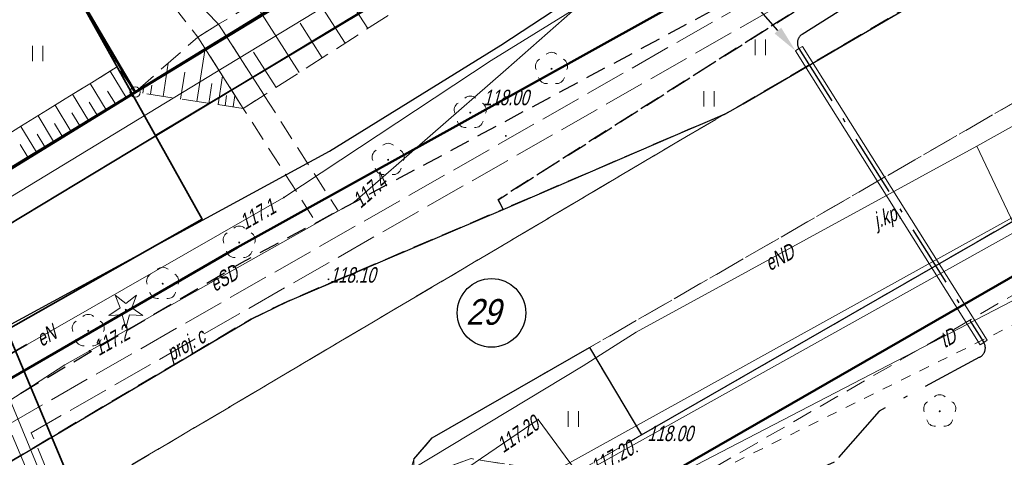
# Model space of a CAD drawing. Extents: x 7463256 to 7464485, y 5957341 to 5958260.
# Tile 159 of 256: x 7463839 to 7463886, y 5957726 to 5957747. Entities that reach past the tile are written whole.
import ezdxf
from ezdxf import colors
from ezdxf.entities.mleader import LeaderData, LeaderLine
from ezdxf.enums import TextEntityAlignment as Align
from ezdxf.math import Vec2, Vec3

# ---------------------------------------------------------------- set-up
doc = ezdxf.new("R2010")
doc.units = 0
doc.header["$MEASUREMENT"] = 0
for name, pattern in [('1.5_0.5', [2, 1.5, -0.5]), ('218-500', [1, 0.5, -0.5]), ('GAK', [5.2, 3, -1, 0.2, -1]), ('l219_500', [0]), ('mz1.0_0.5', [1.5, 1, -0.5]), ('mz1.25_0.5', [1.75, 1.25, -0.5]), ('mz2.0_0.5', [2.5, 2, -0.5])]:
    doc.linetypes.add(name, pattern=pattern)
doc.layers.get('0').update_dxf_attribs({"color": 2, "linetype": 'CONTINUOUS', "lineweight": 5})
for name, color, linetype in [('000 Inne (niezydentyfikowane)', 7, 'CONTINUOUS'), ('202-Punkt graniczny stabilizowany trwale', 7, 'CONTINUOUS'), ('203-Punkt załamania granicy działki nie stabilizowany', 7, 'CONTINUOUS'), ('218-Granica użytku', 7, 'CONTINUOUS'), ('219-Linia granicy', 7, 'CONTINUOUS'), ('@dzialki', 6, 'CONTINUOUS'), ('chodnik (powierzchnia)', 7, 'CONTINUOUS'), ('drzewo iglaste (punkt)', 7, 'CONTINUOUS'), ('drzewo liściaste (punkt)', 7, 'CONTINUOUS'), ('jezdnia (powierzchnia)', 7, 'CONTINUOUS'), ('jezdnia (powierzchnia)-Atr17', 7, 'CONTINUOUS'), ('krawężnik (linia)', 7, 'CONTINUOUS'), ('ogrodzenie trwałe (linia)', 7, 'CONTINUOUS'), ('przewód ciepłowniczy (linia)', 7, 'CONTINUOUS'), ('przewód ciepłowniczy - projektowany lub w budowie (linia) - ob. projektowany', 7, 'CONTINUOUS'), ('przewód ciepłowniczy - projektowany lub w budowie (linia) - ob. projektowany-Atr1', 7, 'CONTINUOUS'), ('przewód elektroenergetyczny (linia)', 7, 'CONTINUOUS'), ('przewód elektroenergetyczny (linia)-Atr1', 7, 'CONTINUOUS'), ('przewód gazowy (linia)', 7, 'CONTINUOUS'), ('przewód telekomunikacyjny (linia)', 7, 'CONTINUOUS'), ('przewód telekomunikacyjny (linia)-Atr1', 7, 'CONTINUOUS'), ('przewód wodociągowy (linia)', 7, 'CONTINUOUS'), ('punkt o określonej wysokości (sieć elektroenergetyczna)', 7, 'CONTINUOUS'), ('punkt o określonej wysokości (sieć elektroenergetyczna)-Atr2', 7, 'CONTINUOUS'), ('punkt o określonej wysokości (sieć gazowa)', 7, 'CONTINUOUS'), ('punkt o określonej wysokości (sieć gazowa)-Atr2', 7, 'CONTINUOUS'), ('punkt wysokościowy sztuczny', 7, 'CONTINUOUS'), ('punkt wysokościowy sztuczny-Atr2', 7, 'CONTINUOUS'), ('rura ochronna - przewód ciepłowniczy (linia)', 7, 'CONTINUOUS'), ('rura ochronna - przewód elektroenergetyczny (linia)', 7, 'CONTINUOUS'), ('schody w ciągu komunikacyjnym', 7, 'CONTINUOUS'), ('skarpa nieumocniona (powierzchnia)', 7, 'CONTINUOUS'), ('trawnik (powierzchnia)', 7, 'CONTINUOUS'), ('trawnik (powierzchnia) - symbol', 7, 'CONTINUOUS')]:
    doc.layers.add(name, color=color, linetype=linetype)
for name, color, linetype, lineweight in [('@proj.rury', 7, 'CONTINUOUS', 20), ('____proj LSN', 1, 'CONTINUOUS', 5), ('OBMBS-21-18876-opis proj', 1, 'CONTINUOUS', 18)]:
    doc.layers.add(name, color=color, linetype=linetype, lineweight=lineweight)
doc.styles.get("Standard").update_dxf_attribs({"font": 'txt', "width": 0.75})
doc.linetypes.add('902-500', pattern='A,3.75,0,[1,ksztalty.shx,S=0.5,R=0,X=0,Y=0],3.75', length=7.5)

# ---------------------------------------------------------------- blocks, each defined once
blk = doc.blocks.new('OP021')
at = {"linetype": 'Continuous', "lineweight": 13}
h = blk.add_hatch(color=0, dxfattribs=at)
edge = h.paths.add_edge_path()
edge.add_arc((0, 0), 0.05, 0, 360)
at = {"color": 0, "linetype": 'Continuous', "lineweight": 13}
for centre, start, end in [((0, 0.4), 49.272, 130.728), ((-0.38, 0.124), 121.308, 202.548), ((0.38, 0.124), 337.452, 58.692), ((-0.235, -0.324), 193.221, 274.871), ((0.235, -0.324), 265.129, 346.779)]:
    blk.add_arc(centre, 0.4, start, end, dxfattribs=at)
blk = doc.blocks.new('PW01')
at = {"linetype": 'Continuous', "lineweight": 13}
h = blk.add_hatch(color=0, dxfattribs=at)
edge = h.paths.add_edge_path()
edge.add_arc((0, 0), 0.045, 0, 360)
blk = doc.blocks.new('OP011')
at = {"linetype": 'Continuous', "lineweight": 13}
h = blk.add_hatch(color=0, dxfattribs=at)
edge = h.paths.add_edge_path()
edge.add_arc((0, 0), 0.05, 0, 360)
at = {"color": 0, "linetype": 'Continuous', "lineweight": 13}
for p, q in [((-0.283, 0.093), (-0.512, 0.706)), ((-0.512, 0.706), (0, 0.299)), ((0, 0.299), (0.512, 0.706)), ((0.512, 0.706), (0.283, 0.093)), ((-0.828, -0.268), (-0.283, 0.093)), ((0.283, 0.093), (0.828, -0.268)), ((-0.175, -0.24), (-0.828, -0.268)), ((0, -0.87), (-0.175, -0.24)), ((0.175, -0.24), (0, -0.87)), ((0.828, -0.268), (0.175, -0.24))]:
    blk.add_line(p, q, dxfattribs=at)
blk = doc.blocks.new('PW02')
at = {"linetype": 'Continuous', "lineweight": 13}
h = blk.add_hatch(color=0, dxfattribs=at)
edge = h.paths.add_edge_path()
edge.add_arc((0, 0), 0.045, 0, 360)
blk = doc.blocks.new('TU04')
at = {"color": 0, "linetype": 'Continuous', "lineweight": 13}
for p, q in [((0, 0), (0, 0.75)), ((0.5, 0), (0.5, 0.75))]:
    blk.add_line(p, q, dxfattribs=at)
blk = doc.blocks.new('202')
at = {"color": 0, "linetype": 'Continuous', "lineweight": 0}
blk.add_circle((0, 0), 0.25, dxfattribs=at)
blk = doc.blocks.new('203')
at = {"linetype": 'Continuous', "lineweight": 0}
h = blk.add_hatch(color=0, dxfattribs=at)
edge = h.paths.add_edge_path()
edge.add_arc((0, 0), 0.045, 0, 360)

msp = doc.modelspace()

# ---------------------------------------------------------------- linework, layer by layer
at = {"layer": '000 Inne (niezydentyfikowane)', "color": 7, "linetype": 'Continuous', "lineweight": 13}
for p, q in [((7463854.38, 5957746.2), (7463852.24, 5957749.54)), ((7463852.15, 5957744.77), (7463849.97, 5957748.17)), ((7463855.48, 5957746.91), (7463854.42, 5957748.56)), ((7463853.27, 5957745.49), (7463852.19, 5957747.17)), ((7463847.17, 5957743.36), (7463847.57, 5957745.94)), ((7463851.02, 5957744.04), (7463849.92, 5957745.76)), ((7463843.74, 5957743.56), (7463842.96, 5957744.84)), ((7463845.53, 5957743.61), (7463845.78, 5957745.22)), ((7463846.38, 5957743.48), (7463846.58, 5957744.79)), ((7463848.2, 5957743.21), (7463848.41, 5957744.61)), ((7463842.76, 5957742.96), (7463841.98, 5957744.23)), ((7463843.21, 5957743.24), (7463842.82, 5957743.87)), ((7463844.54, 5957743.76), (7463844.61, 5957744.2)), ((7463844.92, 5957743.71), (7463844.98, 5957744.15)), ((7463847.76, 5957743.27), (7463847.9, 5957744.23)), ((7463841.9, 5957742.44), (7463841.13, 5957743.71)), ((7463848.55, 5957743.15), (7463848.62, 5957743.66)), ((7463848.94, 5957743.1), (7463849.02, 5957743.66)), ((7463841.05, 5957741.92), (7463840.29, 5957743.19)), ((7463842.33, 5957742.7), (7463841.94, 5957743.33)), ((7463840.21, 5957741.41), (7463839.45, 5957742.67)), ((7463841.48, 5957742.18), (7463841.09, 5957742.81)), ((7463839.37, 5957740.9), (7463838.61, 5957742.15)), ((7463840.63, 5957741.67), (7463840.25, 5957742.3)), ((7463839.79, 5957741.16), (7463839.41, 5957741.78)), ((7463838.96, 5957740.65), (7463838.58, 5957741.27))]:
    msp.add_line(p, q, dxfattribs=at)
at = {"layer": '218-Granica użytku', "color": 3, "linetype": '218-500', "lineweight": 18, "flags": 128}
for points in [[(7463878.12, 5957764.69), (7463844.17, 5957743.82)], [(7463844.17, 5957743.82), (7463832.65, 5957736.81)], [(7463858.98, 5957718.77), (7463903.46, 5957740.69)]]:
    msp.add_lwpolyline(points, dxfattribs=at)
at = {"layer": '219-Linia granicy', "color": 3, "linetype": 'l219_500', "lineweight": 50, "flags": 128}
for points in [[(7463844.17, 5957743.82), (7463834.06, 5957760.96)], [(7463892.19, 5957760.17), (7463849.13, 5957736.27)], [(7463856.13, 5957751.17), (7463844.17, 5957743.82)], [(7463844.17, 5957743.82), (7463832.65, 5957736.81)], [(7463897.16, 5957740.8), (7463869.65, 5957724.98)], [(7463849.13, 5957736.27), (7463829.76, 5957725.08)]]:
    msp.add_lwpolyline(points, dxfattribs=at)
at = {"layer": '@dzialki', "lineweight": 30}
msp.add_circle((7463861.493, 5957733.092), 1.667, dxfattribs=at)
at = {"layer": '@proj.rury'}
for p, q in [((7463876.606, 5957746.039), (7463885.591, 5957731.759)), ((7463885.252, 5957731.546), (7463885.421, 5957731.652)), ((7463885.591, 5957731.759), (7463885.421, 5957731.652))]:
    msp.add_line(p, q, dxfattribs=at)
at = {"layer": 'chodnik (powierzchnia)', "color": 7, "linetype": 'mz1.0_0.5', "lineweight": 30, "flags": 128}
msp.add_lwpolyline([(7463980.9, 5957809.69), (7463980.23, 5957808.11), (7463978.66, 5957805.82), (7463958.13, 5957793.13), (7463953.95, 5957792.78), (7463879.53, 5957749.82), (7463872.55, 5957745.41), (7463861.81, 5957738.59), (7463862.06, 5957738.12), (7463851.57, 5957733.65), (7463849.81, 5957732.79), (7463833.84, 5957723.34), (7463832.72, 5957722.31), (7463825.06, 5957713.31), (7463824, 5957712.35), (7463820.3, 5957711.85), (7463819.59, 5957711.95), (7463818.22, 5957712.22), (7463818.86, 5957712.81), (7463817.86, 5957713.96), (7463818.82, 5957714.84), (7463820.15, 5957713.47), (7463821.23, 5957713.2), (7463821.75, 5957713.23), (7463824.07, 5957715.42), (7463832.99, 5957725.87), (7463849.35, 5957735.54), (7463879.82, 5957751.85), (7463954.24, 5957794.8), (7463957.3, 5957795.12)], close=True, dxfattribs=at)
at = {"layer": 'chodnik (powierzchnia)', "color": 7, "linetype": 'mz1.0_0.5', "lineweight": 18, "flags": 128}
for points in [[(7463897.94, 5957737.32), (7463895.06, 5957738.69), (7463867.07, 5957722.55), (7463865.02, 5957722.78), (7463861.53, 5957720.76), (7463859.76, 5957721.99), (7463858.71, 5957722.98), (7463858.08, 5957724.08), (7463857.99, 5957724.31), (7463857.91, 5957724.54), (7463857.85, 5957724.77), (7463857.8, 5957725.01), (7463857.79, 5957725.06), (7463860.5, 5957726.01), (7463865.44, 5957725.23), (7463868.79, 5957727.16), (7463908.13, 5957749.81), (7463908.16, 5957752.55), (7463910.63, 5957754.01), (7463911.87, 5957752.81), (7463913.12, 5957750.74), (7463912.16, 5957750.19), (7463910.29, 5957749.11), (7463910.21, 5957747.42), (7463900.62, 5957741.88), (7463900.92, 5957741.37), (7463899.52, 5957740.6)], [(7463846.58, 5957748.79), (7463848.23, 5957747.12), (7463847.22, 5957746.48), (7463843.67, 5957751.08), (7463844.73, 5957751.84)], [(7463854.04, 5957738.05), (7463852.97, 5957737.48), (7463849.43, 5957743.02), (7463850.44, 5957743.67)]]:
    msp.add_lwpolyline(points, close=True, dxfattribs=at)
at = {"layer": 'jezdnia (powierzchnia)', "color": 7, "linetype": '1.5_0.5', "lineweight": 18, "flags": 128}
for points in [[(7464435.78, 5957969.39), (7464432.43, 5957972.86), (7464429.42, 5957974.41), (7464426.04, 5957975.11), (7464423.57, 5957975.29), (7464415.47, 5957975.65), (7464371.24, 5957977.61), (7464365.3, 5957977.72), (7464358.84, 5957977.54), (7464346.65, 5957976.28), (7464334.12, 5957974.86), (7464314.08, 5957972.37), (7464311.27, 5957971.79), (7464308.65, 5957970.79), (7464306.54, 5957969.49), (7464304.63, 5957967.74), (7464302.38, 5957964.84), (7464301.74, 5957963.57), (7464301.19, 5957962.16), (7464300.69, 5957960.13), (7464300.42, 5957957.35), (7464300.44, 5957956.63), (7464301.34, 5957947.07), (7464297.39, 5957932.65), (7464296.35, 5957938.67), (7464295.41, 5957944.67), (7464295.17, 5957946.64), (7464294.07, 5957955.56), (7464293.61, 5957956.95), (7464292.71, 5957958.8), (7464291.04, 5957961.16), (7464288.7, 5957963.43), (7464286.48, 5957964.87), (7464282.67, 5957966.24), (7464279.68, 5957966.6), (7464275.55, 5957966.1), (7464272.53, 5957965.24), (7464268.15, 5957963.7), (7464261.6, 5957961.09), (7464256.13, 5957958.63), (7464254.19, 5957957.73), (7464203.13, 5957927.95), (7464201.44, 5957926.95), (7464180.61, 5957914.62), (7464165.37, 5957905.54), (7464161.93, 5957903.53), (7464100.25, 5957867.28), (7464064.71, 5957846.22), (7464055.2, 5957840.55), (7464053.84, 5957839.49), (7464052.69, 5957837.84), (7464051.91, 5957836.3), (7464051.31, 5957834.34), (7464051.05, 5957832.31), (7464051.31, 5957830.32), (7464051.63, 5957829.49), (7464053.32, 5957826.48), (7464047.06, 5957824.65), (7464046.37, 5957825.86), (7464044.81, 5957827.52), (7464043.6, 5957828.27), (7464042.09, 5957829.03), (7464040.11, 5957829.49), (7464038.12, 5957829.49), (7464036.05, 5957829.05), (7464034.47, 5957828.33), (7463990.77, 5957802.57), (7463984.67, 5957799.1), (7463963.97, 5957788.11), (7463953.9, 5957782.45), (7463916.77, 5957760.61), (7463915.43, 5957759.41), (7463915.19, 5957759.06), (7463914.98, 5957758.7), (7463914.81, 5957758.32), (7463914.66, 5957757.92), (7463914.55, 5957757.51), (7463914.48, 5957757.1), (7463914.44, 5957756.68), (7463914.43, 5957756.26), (7463914.83, 5957754.63), (7463915.69, 5957753.07), (7463915.97, 5957752.41), (7463916.13, 5957752.13), (7463917.59, 5957749.55), (7463915.13, 5957748.12), (7463913.12, 5957750.74), (7463911.87, 5957752.81), (7463910.63, 5957754.01), (7463910.25, 5957754.23), (7463909.85, 5957754.42), (7463909.44, 5957754.57), (7463909.02, 5957754.68), (7463908.58, 5957754.76), (7463908.15, 5957754.79), (7463907.71, 5957754.78), (7463907.27, 5957754.73), (7463905.57, 5957754.08), (7463866.26, 5957731.41), (7463858.61, 5957727.02), (7463857.72, 5957725.98), (7463855.16, 5957717.14), (7463854.76, 5957719.2), (7463853.89, 5957720.78), (7463852.79, 5957721.69), (7463851.14, 5957722.42), (7463850.42, 5957722.32), (7463846.1, 5957719.79), (7463840.56, 5957716.65), (7463836.11, 5957713.89), (7463831.61, 5957710.47), (7463828.31, 5957707.66), (7463822.22, 5957701.89), (7463817.3, 5957696.82), (7463812.7, 5957691.61), (7463812.45, 5957691.34), (7463806.98, 5957684.37), (7463803.64, 5957679.75), (7463801.45, 5957676.28), (7463793.55, 5957663.48), (7463792.86, 5957661.7), (7463792.97, 5957659.75), (7463793.77, 5957657.97), (7463795.13, 5957656.54), (7463794.29, 5957652.43), (7463792.69, 5957652.63), (7463790.95, 5957652.54), (7463789.5, 5957652.32), (7463787.98, 5957651.93), (7463786.22, 5957650.98), (7463785.18, 5957649.81), (7463783.63, 5957647.28), (7463741.4, 5957578.12), (7463740.09, 5957575.93), (7463739.68, 5957574.67), (7463739.8, 5957572.76), (7463740.25, 5957571.39), (7463740.85, 5957570.49), (7463741.87, 5957569.43), (7463743.26, 5957568.37), (7463741.42, 5957565.08), (7463740.12, 5957565.67), (7463738.77, 5957566.02), (7463737.29, 5957566.06), (7463735.98, 5957565.85), (7463734.34, 5957565.14), (7463733.02, 5957564.22), (7463732.29, 5957563.18), (7463701.08, 5957512.16), (7463700.31, 5957510.77), (7463700.32, 5957510.77), (7463696.94, 5957505.36), (7463687.39, 5957489.52), (7463687.14, 5957489.11), (7463686.89, 5957488.7), (7463686.65, 5957488.29), (7463686.42, 5957487.87), (7463686.19, 5957487.45), (7463685.97, 5957487.02), (7463685.76, 5957486.59), (7463685.55, 5957486.16), (7463685.35, 5957485.73), (7463685.15, 5957485.29), (7463684.96, 5957484.85), (7463684.77, 5957484.4), (7463684.58, 5957483.96), (7463684.39, 5957483.51), (7463684.21, 5957483.06), (7463684.03, 5957482.61), (7463683.85, 5957482.17), (7463683.67, 5957481.72), (7463683.5, 5957481.27), (7463683.32, 5957480.81), (7463683.15, 5957480.36), (7463682.98, 5957479.91), (7463682.81, 5957479.45), (7463682.65, 5957479), (7463682.49, 5957478.54), (7463682.32, 5957478.08), (7463682.17, 5957477.62), (7463682.01, 5957477.15), (7463681.86, 5957476.69), (7463681.71, 5957476.22), (7463681.56, 5957475.76), (7463681.41, 5957475.29), (7463681.27, 5957474.82), (7463681.13, 5957474.35), (7463681, 5957473.88), (7463680.87, 5957473.41), (7463680.74, 5957472.94), (7463680.61, 5957472.47), (7463680.48, 5957471.99), (7463680.36, 5957471.52), (7463680.25, 5957471.05), (7463680.13, 5957470.57), (7463680.02, 5957470.09), (7463679.91, 5957469.61), (7463679.81, 5957469.12), (7463679.71, 5957468.64), (7463679.61, 5957468.16), (7463679.52, 5957467.67), (7463679.42, 5957467.19), (7463679.33, 5957466.7), (7463679.25, 5957466.22), (7463679.16, 5957465.73), (7463679.08, 5957465.25), (7463679, 5957464.76), (7463678.93, 5957464.27), (7463678.85, 5957463.78), (7463678.78, 5957463.28), (7463678.72, 5957462.79), (7463678.65, 5957462.3), (7463678.59, 5957461.81), (7463678.53, 5957461.31), (7463678.47, 5957460.82), (7463678.42, 5957460.33), (7463678.36, 5957459.83), (7463678.31, 5957459.34), (7463678.26, 5957458.84), (7463678.22, 5957458.35), (7463678.17, 5957457.85), (7463678.13, 5957457.36), (7463678.09, 5957456.86), (7463678.05, 5957456.37), (7463678.02, 5957455.87), (7463677.99, 5957455.41), (7463677.96, 5957454.94), (7463677.93, 5957454.48), (7463677.91, 5957454.01), (7463677.89, 5957453.55), (7463677.87, 5957453.08), (7463677.86, 5957452.62), (7463677.85, 5957452.15), (7463677.84, 5957451.69), (7463677.84, 5957451.22), (7463677.84, 5957450.76), (7463677.85, 5957450.29), (7463677.86, 5957449.83), (7463677.87, 5957449.36), (7463670.59, 5957467.12), (7463670.68, 5957467.58), (7463670.78, 5957468.04), (7463670.89, 5957468.5), (7463670.99, 5957468.96), (7463671.11, 5957469.42), (7463671.22, 5957469.87), (7463671.34, 5957470.33), (7463671.46, 5957470.78), (7463671.59, 5957471.24), (7463671.72, 5957471.69), (7463671.86, 5957472.14), (7463672, 5957472.59), (7463672.14, 5957473.04), (7463673.46, 5957477.28), (7463673.58, 5957477.76), (7463673.68, 5957478.24), (7463673.77, 5957478.73), (7463673.84, 5957479.22), (7463673.89, 5957479.71), (7463673.93, 5957480.2), (7463673.95, 5957480.7), (7463673.95, 5957481.19), (7463673.93, 5957481.63), (7463673.91, 5957482.08), (7463673.86, 5957482.52), (7463673.81, 5957482.96), (7463673.74, 5957483.4), (7463673.66, 5957483.84), (7463673.57, 5957484.28), (7463673.47, 5957484.71), (7463673.35, 5957485.14), (7463673.2, 5957485.61), (7463673.02, 5957486.08), (7463672.82, 5957486.54), (7463672.6, 5957486.99), (7463672.36, 5957487.42), (7463672.1, 5957487.85), (7463671.82, 5957488.26), (7463671.52, 5957488.66), (7463671.25, 5957489.02), (7463670.95, 5957489.36), (7463670.64, 5957489.68), (7463670.3, 5957489.97), (7463669.95, 5957490.25), (7463669.57, 5957490.5), (7463669.19, 5957490.73), (7463668.78, 5957490.93), (7463668.37, 5957491.1), (7463667.96, 5957491.31), (7463667.54, 5957491.51), (7463667.12, 5957491.7), (7463666.7, 5957491.89), (7463666.27, 5957492.06), (7463665.84, 5957492.23), (7463665.41, 5957492.38), (7463664.97, 5957492.53), (7463642.84, 5957508.24), (7463669.89, 5957497.69), (7463670.31, 5957497.52), (7463670.74, 5957497.36), (7463671.18, 5957497.22), (7463671.62, 5957497.11), (7463672.07, 5957497.01), (7463672.52, 5957496.93), (7463672.97, 5957496.87), (7463673.43, 5957496.83), (7463673.89, 5957496.8), (7463674.34, 5957496.8), (7463674.8, 5957496.82), (7463675.3, 5957496.85), (7463675.79, 5957496.9), (7463676.29, 5957496.96), (7463676.78, 5957497.02), (7463677.27, 5957497.1), (7463677.76, 5957497.19), (7463678.25, 5957497.29), (7463678.74, 5957497.4), (7463679.22, 5957497.52), (7463679.7, 5957497.65), (7463680.18, 5957497.79), (7463680.66, 5957497.94), (7463681.12, 5957498.11), (7463681.59, 5957498.29), (7463682.05, 5957498.49), (7463682.49, 5957498.71), (7463682.94, 5957498.94), (7463683.37, 5957499.19), (7463683.81, 5957499.43), (7463684.24, 5957499.68), (7463684.65, 5957499.96), (7463685.06, 5957500.25), (7463685.45, 5957500.55), (7463685.83, 5957500.88), (7463686.2, 5957501.21), (7463686.55, 5957501.56), (7463686.89, 5957501.93), (7463688.47, 5957503.86), (7463689.58, 5957505.52), (7463695.05, 5957514.51), (7463697.35, 5957517.63), (7463699.52, 5957521.26), (7463701.68, 5957524.9), (7463703.98, 5957528.54), (7463706.45, 5957532.61), (7463709.76, 5957538.71), (7463712.45, 5957543.07), (7463719.87, 5957554.72), (7463722.1, 5957558.36), (7463724.25, 5957562.41), (7463732.9, 5957576.65), (7463767.27, 5957632.9), (7463796.54, 5957680.74), (7463799.31, 5957684.89), (7463802.28, 5957688.92), (7463805.13, 5957692.62), (7463808.07, 5957696.14), (7463812, 5957700.58), (7463813.05, 5957701.59), (7463815.17, 5957703.91), (7463818.63, 5957707.32), (7463821.81, 5957710.38), (7463824, 5957712.35), (7463825.06, 5957713.31), (7463827.47, 5957715.22), (7463831.55, 5957718.14), (7463834.51, 5957720.09), (7463871.58, 5957742.02), (7463872.84, 5957742.74), (7463873.73, 5957743.25), (7463884.95, 5957749.82), (7463947.94, 5957787.04), (7463958.13, 5957793.13), (7463978.66, 5957805.82), (7463992.86, 5957814.5), (7464021.02, 5957831.03), (7464036.35, 5957840.19), (7464045.52, 5957845.62), (7464072.76, 5957861.89), (7464098.08, 5957876.78), (7464143.2, 5957903.29), (7464143.83, 5957904.35), (7464144.42, 5957906.04), (7464144.87, 5957907.87), (7464144.93, 5957908.37), (7464145, 5957909.96), (7464144.74, 5957911.42), (7464152.37, 5957912.8), (7464152.74, 5957912.55), (7464154.03, 5957911.87), (7464155.59, 5957911.35), (7464156.76, 5957911.33), (7464160.57, 5957913.58), (7464192.28, 5957932.28), (7464213.7, 5957945.07), (7464214.43, 5957945.48), (7464238.65, 5957959.71), (7464249.15, 5957965.6), (7464251.26, 5957966.66), (7464253.69, 5957967.84), (7464257.35, 5957969.46), (7464261.98, 5957971.33), (7464263.31, 5957972), (7464273.13, 5957975.13), (7464277.92, 5957976.24), (7464280.42, 5957977.04), (7464282.71, 5957978.14), (7464285.69, 5957980.47), (7464287.52, 5957982.76), (7464288.9, 5957985.47), (7464289.81, 5957990.22), (7464289.57, 5957993.19), (7464288.87, 5958000.11), (7464295.35, 5958000.29), (7464295.83, 5957995.88), (7464296.53, 5957992.32), (7464297.86, 5957989.04), (7464299.36, 5957986.74), (7464301.71, 5957984.36), (7464305.3, 5957982.36), (7464307.82, 5957981.66), (7464311.17, 5957981.45), (7464364.74, 5957987.95), (7464391.32, 5957991.11), (7464398.1, 5957991.95), (7464414.27, 5957994.02), (7464414.84, 5957994.09), (7464425.44, 5957995.47), (7464427.97, 5957995.83), (7464434.5, 5957997.95), (7464434.9, 5957998.22), (7464435.3, 5957998.5), (7464435.68, 5957998.8), (7464436.05, 5957999.11), (7464436.4, 5957999.44), (7464436.74, 5957999.78), (7464437.07, 5958000.13), (7464437.39, 5958000.5), (7464437.69, 5958000.88), (7464437.97, 5958001.27), (7464438.24, 5958001.67), (7464438.49, 5958002.08), (7464438.73, 5958002.5), (7464438.95, 5958002.94), (7464439.15, 5958003.37), (7464439.33, 5958003.82), (7464439.5, 5958004.28), (7464439.65, 5958004.74), (7464439.78, 5958005.2), (7464439.89, 5958005.67), (7464439.98, 5958006.15), (7464440.05, 5958006.62), (7464440.11, 5958007.1), (7464440.14, 5958007.59), (7464440.16, 5958008.07), (7464437.87, 5957962.55), (7464436.62, 5957968.02)], [(7463905.57, 5957754.08), (7463908.07, 5957749.75), (7463868.79, 5957727.16), (7463866.26, 5957731.41)], [(7463827.47, 5957715.22), (7463825.06, 5957713.31), (7463832.72, 5957722.31), (7463833.84, 5957723.34), (7463849.81, 5957732.79), (7463851.57, 5957733.65), (7463862.06, 5957738.12), (7463871.04, 5957741.98), (7463872.84, 5957742.74), (7463871.58, 5957742.02), (7463834.51, 5957720.09), (7463831.55, 5957718.14)]]:
    msp.add_lwpolyline(points, close=True, dxfattribs=at)
at = {"layer": 'krawężnik (linia)', "color": 7, "linetype": 'Continuous', "lineweight": 25, "flags": 128}
for points in [[(7463872.84, 5957742.74), (7463873.73, 5957743.25), (7463884.95, 5957749.82), (7463947.94, 5957787.04), (7463958.13, 5957793.13), (7463978.66, 5957805.82)], [(7463866.26, 5957731.41), (7463868.79, 5957727.16), (7463908.07, 5957749.75), (7463905.57, 5957754.08)], [(7463862.06, 5957738.12), (7463871.04, 5957741.98), (7463872.84, 5957742.74)], [(7463824, 5957712.35), (7463825.06, 5957713.31), (7463832.72, 5957722.31), (7463833.84, 5957723.34), (7463849.81, 5957732.79), (7463851.57, 5957733.65), (7463862.06, 5957738.12)], [(7463857.72, 5957725.98), (7463858.61, 5957727.02), (7463866.26, 5957731.41)]]:
    msp.add_lwpolyline(points, dxfattribs=at)
at = {"layer": 'ogrodzenie trwałe (linia)', "color": 7, "linetype": '902-500', "lineweight": 35, "flags": 128}
for points in [[(7463906.5, 5957780.62), (7463880.05, 5957762.56), (7463845.16, 5957741.71)], [(7463815.68, 5957749.95), (7463834.18, 5957761.35), (7463847.43, 5957737.65), (7463819.87, 5957722.03), (7463816.68, 5957722.82), (7463815.56, 5957723.89), (7463802.77, 5957736.36), (7463803.45, 5957743.14)]]:
    msp.add_lwpolyline(points, dxfattribs=at)
at = {"layer": 'przewód ciepłowniczy (linia)', "color": 212, "linetype": 'Continuous', "lineweight": 18, "flags": 128}
msp.add_lwpolyline([(7463816.56, 5957665.9), (7463826.55, 5957684.75), (7463827.81, 5957686.54), (7463829.03, 5957688.29), (7463831.47, 5957690.7), (7463833.36, 5957692.67), (7463843.59, 5957703.54), (7463847.04, 5957707.24), (7463843.22, 5957716.52), (7463839.44, 5957725.6), (7463836.79, 5957731.99), (7463834.8, 5957736.72), (7463848.12, 5957744.81), (7463859.19, 5957751.53), (7463869.76, 5957757.96), (7463886.77, 5957768.01), (7463883.56, 5957773.97), (7463892.68, 5957779.24), (7463896.07, 5957773.43), (7463914.01, 5957783.57)], dxfattribs=at)
at = {"layer": 'przewód ciepłowniczy - projektowany lub w budowie (linia) - ob. projektowany', "color": 212, "linetype": 'mz2.0_0.5', "lineweight": 18, "flags": 128}
for points in [[(7463827.45, 5957686.81), (7463846.51, 5957707.33), (7463837.98, 5957727.66), (7463921.05, 5957775.08), (7463942.95, 5957787.9), (7463968.43, 5957803.38), (7463962.63, 5957813.37), (7463990.1, 5957829.4), (7463996.25, 5957818.66), (7464026.15, 5957837.03), (7464036.53, 5957843.58), (7464048.34, 5957851.03), (7464051.52, 5957852.92), (7464069.07, 5957863.22), (7464072.1, 5957864.8), (7464075.65, 5957866.88), (7464079.8, 5957868.9), (7464096.3, 5957878.8), (7464114.52, 5957889.73), (7464110.7, 5957895.89), (7464137.6, 5957910.6), (7464169.07, 5957928.77), (7464165.42, 5957934.93), (7464175.2, 5957940.28), (7464178.92, 5957933.88), (7464207.9, 5957951.17), (7464220.7, 5957958.86), (7464224.58, 5957961.12), (7464228.92, 5957963.56), (7464232.65, 5957965.56), (7464236.86, 5957967.74), (7464243.8, 5957971.13), (7464248.79, 5957973.41), (7464251.98, 5957974.81), (7464257.04, 5957976.93), (7464262.4, 5957979.02)], [(7463828.18, 5957686.27), (7463847.57, 5957707.15), (7463839.12, 5957727.27), (7463921.5, 5957774.3), (7463943.41, 5957787.13), (7463969.65, 5957803.07), (7463963.86, 5957813.04), (7463989.77, 5957828.16), (7463995.93, 5957817.4), (7464026.63, 5957836.27), (7464046.58, 5957848.86), (7464051.98, 5957852.14), (7464069.5, 5957862.44), (7464072.54, 5957864.01), (7464076.07, 5957866.09), (7464080.23, 5957868.1), (7464099.97, 5957879.95), (7464115.76, 5957889.43), (7464111.96, 5957895.55), (7464138.04, 5957909.82), (7464163.77, 5957924.67), (7464170.31, 5957928.45), (7464166.67, 5957934.59), (7464174.87, 5957939.07), (7464178.6, 5957932.64), (7464202.44, 5957946.87), (7464216.91, 5957955.5), (7464219.67, 5957957.19), (7464222.67, 5957958.98), (7464226.35, 5957961.09), (7464229.83, 5957963.03), (7464233.13, 5957964.8), (7464240.24, 5957968.41), (7464245.86, 5957971.1), (7464249.49, 5957972.74), (7464256.37, 5957975.68), (7464262.76, 5957978.18)]]:
    msp.add_lwpolyline(points, dxfattribs=at)
at = {"layer": 'przewód elektroenergetyczny (linia)', "color": 1, "linetype": 'Continuous', "lineweight": 18, "flags": 128}
for points in [[(7463784.25, 5957663.85), (7463788.88, 5957671.22), (7463800.25, 5957688.56), (7463805.05, 5957694.23), (7463825.11, 5957718.69), (7463830.32, 5957723.92), (7463832.35, 5957725.2), (7463835.29, 5957727.04), (7463840.76, 5957730.57), (7463854.83, 5957738.48), (7463862.19, 5957744.9), (7463869.88, 5957751.68), (7463874.03, 5957754.71), (7463877.47, 5957757.09), (7463889.48, 5957763.99), (7463905.46, 5957773.78), (7463921.52, 5957783.6), (7463924.36, 5957785.61), (7463931.77, 5957790.66), (7463934.27, 5957792.4), (7463940.57, 5957795.91), (7463943.95, 5957798.07)], [(7463885.08, 5957741.19), (7463906.43, 5957753.11), (7463916.04, 5957758.88), (7463931.74, 5957768.12), (7463943.52, 5957775.23)], [(7463824.458, 5957760.202), (7463824.7, 5957759.75), (7463825.19, 5957758.51), (7463817.46, 5957753.88), (7463816.73, 5957753.46), (7463815.71, 5957752.92), (7463807.79, 5957747.43), (7463805.61, 5957745.86), (7463797.54, 5957739.36), (7463797.83, 5957737.82), (7463800.85, 5957734.34), (7463801.56, 5957733.5), (7463806.14, 5957728.73), (7463816.57, 5957718.54), (7463817.7, 5957719.11), (7463818.42, 5957719.58), (7463821.09, 5957721.67), (7463823.69, 5957722.78), (7463825.2, 5957723.61), (7463827.94, 5957725.27), (7463851.4, 5957738.7), (7463861.48, 5957745.36), (7463872.26, 5957752.02), (7463887.57, 5957761.53)], [(7463797.11, 5957666.92), (7463799.75, 5957671.12), (7463806.6, 5957682.01), (7463807.73, 5957683.37), (7463818.92, 5957697.19), (7463826.73, 5957705.36), (7463831.58, 5957708.15), (7463832.35, 5957708.77), (7463834.37, 5957710.4), (7463847.67, 5957720.1), (7463853.12, 5957722.78), (7463865.95, 5957730.52), (7463868.53, 5957732.15), (7463885.08, 5957741.19), (7463887.91, 5957735.25)]]:
    msp.add_lwpolyline(points, dxfattribs=at)
at = {"layer": 'przewód gazowy (linia)', "color": 40, "linetype": 'Continuous', "lineweight": 18, "flags": 128}
msp.add_lwpolyline([(7463800.07, 5957663.02), (7463808.47, 5957678.19), (7463812.16, 5957684.6), (7463819.21, 5957696.88), (7463820.52, 5957697.94), (7463831.23, 5957705.33), (7463832.35, 5957705.98), (7463833.86, 5957706.85), (7463841.74, 5957712.62), (7463847, 5957716.48), (7463853.12, 5957720.65), (7463857.94, 5957723.94), (7463863.76, 5957727.91), (7463865.75, 5957725.21), (7463893.94, 5957740.93), (7463895.85, 5957741.99), (7463900.71, 5957744.68)], dxfattribs=at)
at = {"layer": 'przewód telekomunikacyjny (linia)', "color": 30, "linetype": 'Continuous', "lineweight": 18, "flags": 128}
for points in [[(7463807.91, 5957656.58), (7463815.52, 5957671.75), (7463822.16, 5957684.99), (7463832.03, 5957695.92), (7463832.35, 5957696.28), (7463834.9, 5957699.17), (7463844.9, 5957710.16), (7463848.08, 5957713.21), (7463853.04, 5957716.14), (7463873.08, 5957726.55), (7463889.35, 5957734.99), (7463909.34, 5957745.6), (7463917.85, 5957749.99), (7463923.65, 5957753.01), (7463922.85, 5957761.06), (7463927.16, 5957763.19), (7463934.93, 5957767.49), (7463950.59, 5957776.24)], [(7463873.08, 5957726.55), (7463889.35, 5957734.99)], [(7463873.08, 5957726.55), (7463889.35, 5957734.99)]]:
    msp.add_lwpolyline(points, dxfattribs=at)
at = {"layer": 'przewód wodociągowy (linia)', "color": 5, "linetype": 'Continuous', "lineweight": 18, "flags": 128}
msp.add_lwpolyline([(7463964, 5957781.38), (7463955.11, 5957774.98), (7463933.24, 5957762.41), (7463921.23, 5957756.79), (7463878.51, 5957733.13), (7463838.08, 5957710.75), (7463832.78, 5957706.58), (7463819.45, 5957696.12), (7463815.22, 5957688.7), (7463810.31, 5957679.84), (7463805.46, 5957671.29), (7463798.02, 5957658.16), (7463792.73, 5957648.66), (7463790.3, 5957644.69), (7463783.18, 5957631.86), (7463775.69, 5957618.66), (7463769.06, 5957607.08), (7463761.51, 5957593.92), (7463753.17, 5957579.07), (7463752.48, 5957577.83)], dxfattribs=at)
at = {"layer": 'rura ochronna - przewód ciepłowniczy (linia)', "color": 212, "linetype": 'Continuous', "lineweight": 35, "flags": 128}
for points in [[(7463815.81, 5957666.93), (7463825.58, 5957685.32), (7463827.98, 5957688.9), (7463831.41, 5957692.27), (7463832.35, 5957693.26), (7463833.15, 5957694.1), (7463845.69, 5957707.29), (7463838.43, 5957724.96), (7463833.42, 5957737.17), (7463844.58, 5957744.02), (7463866.71, 5957757.48), (7463885.18, 5957768.2), (7463881.95, 5957774.3), (7463893.09, 5957780.79), (7463896.57, 5957774.95), (7463920.87, 5957788.77), (7463922.57, 5957790.3), (7463924.77, 5957791.24), (7463940.48, 5957800.73), (7463953.7, 5957808.78)], [(7463956.66, 5957807.79), (7463937.74, 5957796.83), (7463925.6, 5957789.77), (7463923.56, 5957788.86), (7463921.57, 5957787.5), (7463920.17, 5957785.67), (7463914.68, 5957782.64), (7463895.57, 5957771.9), (7463892.27, 5957777.69), (7463885.17, 5957773.63), (7463888.35, 5957767.82), (7463872.8, 5957758.43), (7463851.65, 5957745.59), (7463836.17, 5957736.26), (7463837.83, 5957732.48), (7463844.33, 5957717.03), (7463848.39, 5957707.18), (7463844.27, 5957702.72), (7463833.56, 5957691.23), (7463832.35, 5957689.97), (7463831.53, 5957689.12), (7463830.08, 5957687.68), (7463827.51, 5957684.17), (7463817.32, 5957664.87)]]:
    msp.add_lwpolyline(points, dxfattribs=at)
at = {"layer": 'rura ochronna - przewód elektroenergetyczny (linia)', "color": 6, "linetype": 'Continuous', "lineweight": 30}
msp.add_lwpolyline([(7463788.06, 5957667.97), (7463789.67, 5957670.34), (7463788.95, 5957670.98), (7463787.97, 5957670.39), (7463788, 5957668.97), (7463787.04, 5957668.3), (7463786.6, 5957669), (7463787.69, 5957671.01), (7463789.2, 5957671.96), (7463797.35, 5957686.34), (7463807.57, 5957704.32), (7463811.26, 5957709.26), (7463811.26, 5957709.26), (7463813.24, 5957710.54), (7463828.18, 5957724.48), (7463831.63, 5957727.75), (7463832.35, 5957728.36), (7463835.71, 5957731.23), (7463853.62, 5957740.94), (7463861.95, 5957746.1), (7463871.6, 5957752.44), (7463884.44, 5957760.87), (7463892.53, 5957766.21)], dxfattribs=at)
at = {"layer": 'rura ochronna - przewód elektroenergetyczny (linia)', "color": 1, "linetype": 'Continuous', "lineweight": 35, "flags": 128}
msp.add_lwpolyline([(7463836.56, 5957730.21), (7463838.91, 5957731.55)], dxfattribs=at)
at = {"layer": 'schody w ciągu komunikacyjnym', "color": 7, "linetype": 'Continuous', "lineweight": 18, "flags": 128}
msp.add_lwpolyline([(7463850.44, 5957743.67), (7463849.43, 5957743.02), (7463847.22, 5957746.48), (7463848.23, 5957747.12)], close=True, dxfattribs=at)
msp.add_lwpolyline([(7463850.44, 5957743.67), (7463849.43, 5957743.02), (7463847.22, 5957746.48), (7463848.23, 5957747.12)], close=True, dxfattribs=at)
for points in [[(7463848.165, 5957745.001), (7463848.164, 5957745.003)], [(7463848.972, 5957743.737), (7463848.971, 5957743.738)]]:
    msp.add_lwpolyline(points, dxfattribs=at)
at = {"layer": 'skarpa nieumocniona (powierzchnia)', "color": 7, "linetype": 'mz1.25_0.5', "lineweight": 18, "flags": 128}
for points in [[(7463875, 5957762.17), (7463876.6, 5957760.47), (7463850.44, 5957743.67), (7463848.23, 5957747.12), (7463874.33, 5957762.87)], [(7463849.43, 5957743.02), (7463844.17, 5957743.82), (7463847.22, 5957746.48)], [(7463844.17, 5957743.82), (7463832.65, 5957736.81), (7463835.28, 5957730.72), (7463819.87, 5957722.03), (7463816.68, 5957722.82), (7463818.77, 5957723.32), (7463833.55, 5957731.64), (7463831.85, 5957737.98), (7463843.32, 5957745.06)]]:
    msp.add_lwpolyline(points, close=True, dxfattribs=at)
at = {"layer": 'trawnik (powierzchnia)', "color": 7, "linetype": 'mz1.0_0.5', "lineweight": 30, "flags": 128}
msp.add_lwpolyline([(7463947.94, 5957787.04), (7463884.95, 5957749.82), (7463873.73, 5957743.25), (7463872.84, 5957742.74), (7463871.04, 5957741.98), (7463862.06, 5957738.12), (7463861.81, 5957738.59), (7463872.55, 5957745.41), (7463879.53, 5957749.82), (7463953.95, 5957792.78), (7463958.13, 5957793.13)], close=True, dxfattribs=at)
at = {"layer": 'trawnik (powierzchnia)', "color": 7, "linetype": 'mz1.0_0.5', "lineweight": 18, "flags": 128}
for points in [[(7463843.32, 5957745.06), (7463831.85, 5957737.98), (7463833.55, 5957731.64), (7463818.77, 5957723.32), (7463816.68, 5957722.82), (7463819.41, 5957726.69), (7463821.44, 5957728.21), (7463823.26, 5957728.22), (7463824.81, 5957728.53), (7463825.41, 5957729.07), (7463825.36, 5957729.69), (7463825.08, 5957730.02), (7463830.52, 5957733.11), (7463823.7, 5957744.65), (7463820.46, 5957742.74), (7463817.48, 5957747.78), (7463819.02, 5957751.01), (7463825, 5957746.17), (7463828.88, 5957742.8), (7463830.84, 5957740.69), (7463826.37, 5957749.22), (7463837.16, 5957755.68)], [(7463868.79, 5957727.16), (7463865.44, 5957725.23), (7463860.5, 5957726.01), (7463857.79, 5957725.06), (7463857.76, 5957725.25), (7463857.73, 5957725.49), (7463857.72, 5957725.74), (7463857.72, 5957725.98), (7463858.61, 5957727.02), (7463866.26, 5957731.41)]]:
    msp.add_lwpolyline(points, close=True, dxfattribs=at)

# ---------------------------------------------------------------- block references
at = {"layer": '202-Punkt graniczny stabilizowany trwale', "color": 3, "linetype": 'Continuous', "lineweight": 18}
msp.add_blockref('202', (7463844.17, 5957743.82), dxfattribs=at)
at = {"layer": '203-Punkt załamania granicy działki nie stabilizowany', "color": 3, "linetype": 'Continuous', "lineweight": 18}
msp.add_blockref('203', (7463849.13, 5957736.27), dxfattribs=at)
at = {"layer": 'drzewo iglaste (punkt)', "color": 94, "linetype": 'Continuous', "lineweight": 13}
msp.add_blockref('OP011', (7463843.72, 5957733.24), dxfattribs=at)
at = {"layer": 'drzewo liściaste (punkt)', "color": 94, "linetype": 'Continuous', "lineweight": 13}
for p in [(7463864.41, 5957744.95), (7463860.46, 5957742.82), (7463856.47, 5957740.53), (7463849.23, 5957736.51), (7463845.51, 5957734.51), (7463841.89, 5957732.22), (7463883.28, 5957728.31)]:
    msp.add_blockref('OP021', p, dxfattribs=at)
at = {"layer": 'punkt o określonej wysokości (sieć elektroenergetyczna)', "color": 1, "linetype": 'Continuous', "lineweight": 13}
for p in [(7463851.4, 5957738.7), (7463854.83, 5957738.48)]:
    msp.add_blockref('PW01', p, dxfattribs=at)
at = {"layer": 'punkt o określonej wysokości (sieć elektroenergetyczna)', "color": 1, "linetype": 'Continuous', "lineweight": 13, "rotation": 29.344}
msp.add_blockref('PW01', (7463841.96, 5957731.25), dxfattribs=at)
at = {"layer": 'punkt o określonej wysokości (sieć gazowa)', "color": 40, "linetype": 'Continuous', "lineweight": 13}
msp.add_blockref('PW01', (7463863.76, 5957727.91), dxfattribs=at)
at = {"layer": 'punkt wysokościowy sztuczny', "color": 7, "linetype": 'Continuous', "lineweight": 13}
for p in [(7463862.19, 5957741.69), (7463853.57, 5957734.72), (7463868.57, 5957726.36)]:
    msp.add_blockref('PW02', p, dxfattribs=at)
at = {"layer": 'trawnik (powierzchnia) - symbol', "color": 7, "linetype": 'Continuous', "lineweight": 18}
for p in [(7463874.31, 5957745.62), (7463839.18, 5957745.32), (7463871.81, 5957743.12), (7463865.22, 5957727.56)]:
    msp.add_blockref('TU04', p, dxfattribs=at)

# ---------------------------------------------------------------- texts
at = {"layer": '@dzialki', "linetype": 'Continuous', "lineweight": 30, "oblique": 15, "width": 0.9}
msp.add_text('29', height=1.25, dxfattribs=at).set_placement((7463860.252, 5957732.512))
at = {"layer": 'jezdnia (powierzchnia)-Atr17', "color": 7, "oblique": 15, "width": 0.72}
msp.add_text('j.kp.', height=0.75, rotation=22.94, dxfattribs=at).set_placement((7463880.24, 5957737.18))
at = {"layer": 'przewód ciepłowniczy - projektowany lub w budowie (linia) - ob. projektowany-Atr1', "color": 212, "oblique": 15, "width": 0.72}
msp.add_text('proj. c', height=0.75, rotation=29.72, dxfattribs=at).set_placement((7463845.76, 5957731.06), align=Align.MIDDLE_LEFT)
at = {"layer": 'przewód elektroenergetyczny (linia)-Atr1', "color": 1, "oblique": 15, "width": 0.72}
for s, rotation, p in [('eND', 28.63, (7463875.02, 5957735.11)), ('eSD', 29.32, (7463848.04, 5957734.1)), ('eN', 29.79, (7463839.62, 5957731.43))]:
    msp.add_text(s, height=0.75, rotation=rotation, dxfattribs=at).set_placement(p)
at = {"layer": 'przewód telekomunikacyjny (linia)-Atr1', "color": 30, "oblique": 15, "width": 0.72}
msp.add_text('tD', height=0.75, rotation=27.41, dxfattribs=at).set_placement((7463883.51, 5957731.37))
msp.add_text('tD', height=0.75, rotation=27.41, dxfattribs=at).set_placement((7463883.51, 5957731.37))
at = {"layer": 'punkt o określonej wysokości (sieć elektroenergetyczna)-Atr2', "color": 1, "oblique": 15, "width": 0.72}
for s, rotation, p in [('117.4', 41.15, (7463855.13, 5957738.14)), ('117.1', 29.79, (7463849.51, 5957737.1)), ('117.2', 29.32, (7463842.4, 5957730.98))]:
    msp.add_text(s, height=0.75, rotation=rotation, dxfattribs=at).set_placement(p)
at = {"layer": 'punkt o określonej wysokości (sieć gazowa)-Atr2', "color": 40, "oblique": 15, "width": 0.72}
for rotation, p in [(34.3, (7463862.06, 5957726.26)), (29.14, (7463866.56, 5957725.19))]:
    msp.add_text('117.20', height=0.75, rotation=rotation, dxfattribs=at).set_placement(p)
at = {"layer": 'punkt wysokościowy sztuczny-Atr2', "color": 7, "oblique": 15, "width": 0.72}
for s, p in [('118.00', (7463861.09, 5957743.18)), ('118.10', (7463853.64, 5957734.56)), ('118.00', (7463869.07, 5957726.86))]:
    msp.add_text(s, height=0.75, dxfattribs=at).set_placement(p)

# ---------------------------------------------------------------- next in the draw order: leaders
at = {"layer": 'OBMBS-21-18876-opis proj', "lineweight": 20}
ml = msp.add_multileader_mtext('Standard', dxfattribs=at)
ml.set_content('\\pxqc;{\\W0.9;\\fArial|b0|i0|c238|p34; proj. przewiert sterowany SRS160\\PL=17m}', color=256)
ml.set_leader_properties()
ml.build(insert=Vec2(0, 0))
ml.multileader.update_dxf_attribs({"has_text_frame": 1, "text_right_attachment_type": 0, "dogleg_length": 0.36, "arrow_head_size": 1.3})
ctx = ml.context
ctx.base_point, ctx.char_height, ctx.arrow_head_size, ctx.landing_gap_size, ctx.plane_origin, ctx.plane_x_axis, ctx.plane_y_axis = Vec3(7463828.727, 5957771.23, -10.8), 1.3, 1.3, 0.09, Vec3(7463844.674, 5957843.619, -10.8), Vec3(0.765565, 0.643359), Vec3(-0.643359, 0.765565)
ctx.right_attachment, ctx.text_align_type = 0, 2
notes = []
notes.append((ctx, [(0, (1, 1, 0), (7463842.884, 5957784.146, -10.8), (-0.765565, -0.643359), 0.36, [(0, [(7463876.267, 5957745.826, -10.8)], 0, [])])]))
ctx.mtext.insert, ctx.mtext.text_direction, ctx.mtext.rotation, ctx.mtext.width, ctx.mtext.defined_height, ctx.mtext.alignment, ctx.mtext.flow_direction = Vec3(7463842.539, 5957783.856, -10.8), Vec3(0.765565, 0.643359), 0.698877, 19.44185, 27.692, 3, 5
ctx.mtext.has_bg_fill, ctx.mtext.bg_color, ctx.mtext.bg_scale_factor, ctx.mtext.bg_transparency, ctx.mtext.use_window_bg_color = 1, -1023410167, 1.5, 0, 1
for ctx, leaders in notes:
    for number, flags, end, landing, length, lines in leaders:
        leader = LeaderData()
        leader.index, (leader.has_last_leader_line, leader.has_dogleg_vector, leader.attachment_direction) = number, flags
        leader.last_leader_point, leader.dogleg_vector, leader.dogleg_length = Vec3(end), Vec3(landing), length
        for number, points, colour, breaks in lines:
            line = LeaderLine()
            line.index, line.vertices, line.color, line.breaks = number, Vec3.list(points), colors.encode_raw_color(colour), breaks
            leader.lines.append(line)
        ctx.leaders.append(leader)

# ---------------------------------------------------------------- next in the draw order: linework, layer by layer
at = {"layer": '@proj.rury'}
for p, q in [((7463876.267, 5957745.826), (7463876.436, 5957745.933)), ((7463876.267, 5957745.826), (7463885.252, 5957731.546)), ((7463876.606, 5957746.039), (7463876.436, 5957745.933))]:
    msp.add_line(p, q, dxfattribs=at)
at = {"layer": '____proj LSN', "linetype": 'GAK', "lineweight": 30}
msp.add_lwpolyline([(7463954.078, 5957792.276), (7463934.793, 5957781.144), (7463934.651, 5957780.312), (7463932.107, 5957778.815), (7463931.263, 5957779.107), (7463895.968, 5957758.75), (7463876.594, 5957746.623, 0.414897), (7463876.436, 5957745.933), (7463885.421, 5957731.652, -0.449113), (7463885.213, 5957730.935), (7463880.337, 5957728.312), (7463878.154, 5957725.838), (7463853.916, 5957715.22), (7463841.019, 5957707.09), (7463832.034, 5957699.889), (7463831.957, 5957699.189), (7463830.049, 5957697.5), (7463829.342, 5957697.515), (7463826.006, 5957694.319), (7463820.881, 5957688.974), (7463813.554, 5957680.16), (7463810.989, 5957676.522), (7463800.184, 5957658.279)], format="xyb", dxfattribs=at)

doc.saveas('drawing.dxf')
